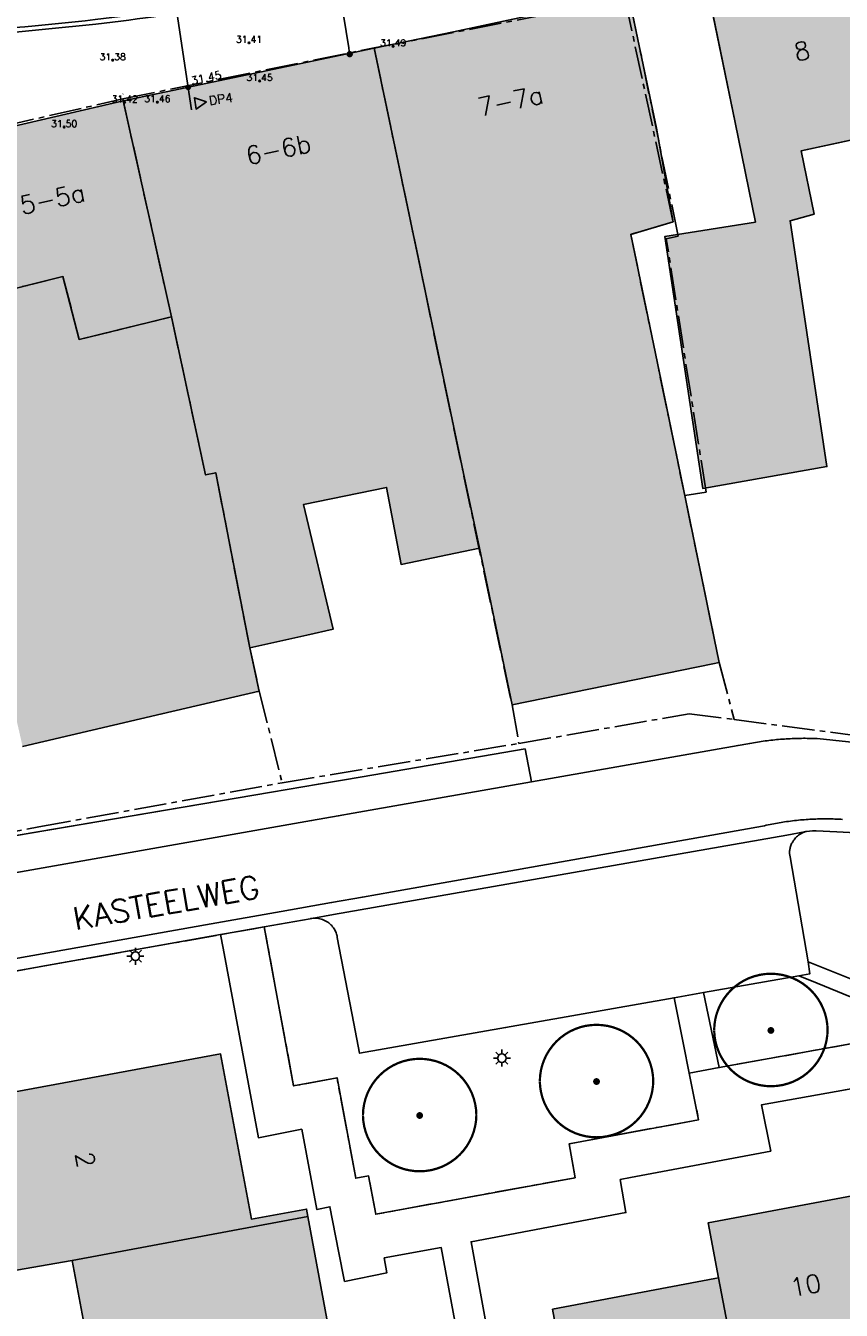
# Model space of a CAD drawing. Header units: metres. Extents: x 202952 to 203755, y 348879 to 349702.
# Tile 18 of 82: x 203238 to 203274, y 349285 to 349342. Entities that reach past the tile are written whole.
import ezdxf
from ezdxf.enums import TextEntityAlignment as Align

# ---------------------------------------------------------------- set-up
doc = ezdxf.new("R2010")
doc.units = ezdxf.units.M
doc.linetypes.add('1-200 CENTER', pattern=[4.28625, 2.8575, -0.47625, 0.47625, -0.47625])
for name, color, linetype in [('bgt.onbegroeidterreindeel', 252, 'Continuous'), ('PH-BEST-BEBOUWING', 1, 'Continuous'), ('PH-BEST-BEBOUWING-ARCERING', 254, 'Continuous'), ('PH-BEST-BEGROEIIING', 252, 'Continuous'), ('PH-BEST-HUISNUMMER', 7, 'Continuous'), ('PH-BEST-KADASTRALE-GRENS', 240, '1-200 CENTER'), ('PH-BEST-LICHTMAST-HANDHAVENB', 6, 'Continuous'), ('PH-BEST-STRAATNAAM-MAATVOERING', 7, 'Continuous'), ('PH-BEST-WEGDEEL', 253, 'Continuous'), ('PH-INM-BOOM-HANDHAVEN', 96, 'Continuous'), ('PH-INM-HOOGTE', 20, 'Continuous'), ('PH-INM-HOOGTEPUNT', 20, 'Continuous'), ('PH-INM-KANTVERHARDING', 253, 'Continuous'), ('PH-NIEUW-AAND-DPROF', 1, 'Continuous'), ('PH-NIEUW-BAND-20-30', 115, 'Continuous'), ('PH-NIEUW-HOOGTES', 170, 'Continuous'), ('PH-NIEUW-MAATVOERING', 2, 'Continuous')]:
    doc.layers.add(name, color=color, linetype=linetype)
doc.styles.add('1-200', font='romans.shx', dxfattribs={"height": 0.4})
doc.styles.add('ISO', font='ISO')
doc.styles.add('ROMANS', font='romans.shx')
doc.dimstyles.new('BEMATING200', dxfattribs={"dimtxt": 0.4, "dimasz": 0.28, "dimexe": 0.5, "dimexo": 0.1, "dimgap": 0.4, "dimtad": 1, "dimlfac": -0.1, "dimzin": 0, "dimdsep": 46, "dimtxsty": '1-200', "dimblk": 'DOT', "dimcen": 0.09, "dimclrd": 8, "dimclre": 8, "dimclrt": 256, "dimadec": 3, "dimazin": 0, "dimtfac": 1, "dimtmove": 2, "dimatfit": 3, "dimfxl": 1, "dimtolj": 1, "dimtzin": 0, "dimarcsym": 0})

# ---------------------------------------------------------------- blocks, each defined once
blk = doc.blocks.new('Lichtmast 2')
at = {"flags": 128}
for points in [[(-0.5, 0), (-0.25, 0)], [(-0.354, 0.354), (-0.177, 0.177)], [(0, 0.25), (0, 0.5)], [(0.177, 0.177), (0.354, 0.354)], [(0.25, 0), (0.5, 0)], [(-0.354, -0.354), (-0.177, -0.177)], [(0, -0.5), (0, -0.25)], [(0.177, -0.177), (0.354, -0.354)]]:
    blk.add_lwpolyline(points, dxfattribs=at)
blk.add_circle((0, 0), 0.25)
blk = doc.blocks.new('MARKER', base_point=(45, 10))
at = {"color": 0}
for radius in [0.35, 0.25]:
    blk.add_circle((45, 10), radius, dxfattribs=at)
at = {"color": 0, "style": 'ISO'}
blk.add_attdef('MARKER', (45.6, 10), '', height=0.9, dxfattribs=at)
blk = doc.blocks.new('*U14')
at = {"const_width": 0.1}
blk.add_lwpolyline([(-2.5, 0.004, 0.990403), (2.5, 0.03, 0.990403), (-2.5, 0.018)], format="xyb", dxfattribs=at)
at = {"linetype": 'Continuous', "const_width": 0.15}
blk.add_lwpolyline([(-0.075, 0, 1), (0.075, 0, 1)], format="xyb", close=True, dxfattribs=at)
blk = doc.blocks.new('_Dot')
at = {"color": 0, "linetype": 'ByBlock', "lineweight": -2}
blk.add_line((-0.5, 0), (-1, 0), dxfattribs=at)
at = {"color": 0, "linetype": 'ByBlock', "const_width": 0.5}
blk.add_lwpolyline([(-0.25, 0, 1), (0.25, 0, 1)], format="xyb", close=True, dxfattribs=at)
blk = doc.blocks.new('*D75')
at = {"layer": 'Defpoints', "color": 0, "transparency": 16777216}
for p in [(203251.645, 349345.163), (203252.336, 349340.768), (203252.336, 349340.768)]:
    blk.add_point(p, dxfattribs=at)
at = {"layer": 'PH-NIEUW-MAATVOERING', "color": 8, "lineweight": -2, "transparency": 16777216}
blk.add_line((203251.688, 349344.887), (203252.292, 349341.045), dxfattribs=at)
at = {"layer": 'PH-NIEUW-MAATVOERING', "color": 8, "lineweight": -2, "transparency": 16777216, "xscale": 0.28, "yscale": 0.28, "zscale": 0.28}
for p, rotation in [((203251.645, 349345.163), 98.9320975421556), ((203252.336, 349340.768), 278.9320975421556)]:
    blk.add_blockref('_Dot', p, dxfattribs=dict(at, rotation=rotation))
at = {"layer": 'PH-NIEUW-MAATVOERING', "transparency": 16777216, "insert": (203252.583, 349343.059), "char_height": 0.4, "attachment_point": 5, "rotation": 278.9321, "style": '1-200'}
blk.add_mtext('\\A1;VAR.', dxfattribs=at)

msp = doc.modelspace()

# ---------------------------------------------------------------- hatches: boundary and pattern name
at = {"layer": 'PH-BEST-BEBOUWING-ARCERING'}
for points in [[(203274.84, 349345.01), (203268.12, 349343.63), (203269.33, 349337.75), (203270.222, 349333.366), (203266.232, 349332.732), (203267.903, 349321.624), (203273.375, 349322.589), (203271.751, 349333.427), (203272.805, 349333.718), (203272.234, 349336.5), (203275.718, 349337.254), (203276.348, 349337.391), (203276.05, 349339.13), (203275.974, 349339.501)], [(203265.86, 349337.51), (203264.691, 349343.091), (203264.63, 349343.38), (203259.876, 349342.382), (203259.534, 349342.311), (203256.906, 349341.759), (203253.413, 349341.026), (203257.336, 349322.349), (203258.057, 349318.988), (203259.492, 349312.081), (203268.341, 349313.89), (203268.629, 349313.949), (203266.4, 349324.737), (203264.729, 349332.822), (203266.589, 349333.378)], [(203253.413, 349341.026), (203244.245, 349339.103), (203242.42, 349338.72), (203242.353, 349338.705), (203244.478, 349329.188), (203245.983, 349322.216), (203246.435, 349322.313), (203247.931, 349314.588), (203250.454, 349315.16), (203251.613, 349315.423), (203250.302, 349320.92), (203253.964, 349321.664), (203254.6, 349318.272), (203258.057, 349318.988), (203257.336, 349322.349)], [(203242.353, 349338.705), (203234.943, 349336.988), (203236.278, 349330.12), (203239.692, 349330.963), (203240.417, 349328.193), (203244.478, 349329.188)], [(203246.435, 349322.313), (203245.983, 349322.216), (203244.478, 349329.188), (203240.417, 349328.193), (203239.692, 349330.963), (203236.278, 349330.12), (203234.943, 349336.988), (203234.09, 349336.79), (203234.39, 349335.5), (203225.7, 349333.49), (203224.8, 349332.11), (203223.93, 349331.84), (203225.42, 349325.29), (203225.068, 349325.206), (203223.978, 349324.944), (203226.058, 349315.706), (203227.312, 349315.988), (203228.772, 349309.495), (203237.619, 349311.549), (203237.917, 349310.242), (203244.062, 349311.678), (203248.347, 349312.68), (203248.318, 349312.812), (203247.931, 349314.588)], [(203275.423, 349290.613), (203268.144, 349289.247), (203268.589, 349286.82), (203270.575, 349276.465), (203270.667, 349276.483), (203270.151, 349279.211), (203274.141, 349279.924), (203277.363, 349280.5)], [(203268.589, 349286.82), (203268.426, 349286.789), (203261.283, 349285.432), (203262.574, 349278.429), (203259.901, 349277.936), (203260.43, 349275.066), (203263.104, 349275.559), (203263.196, 349275.059), (203270.575, 349276.465)]]:
    msp.add_hatch(color=256, dxfattribs=at).paths.add_polyline_path(points)
for points in [[(203237.651, 349287.151), (203234.856, 349286.633), (203233.516, 349293.86), (203230.624, 349295.271), (203232.234, 349298.94), (203236.024, 349297.37), (203234.45, 349294.082), (203236.286, 349294.422), (203236.234, 349294.701), (203236.222, 349294.764), (203236.381, 349294.793), (203246.643, 349296.694), (203248.005, 349289.407), (203250.434, 349289.851), (203250.493, 349289.53), (203240.102, 349287.584)], [(203243.916, 349280.721), (203241.467, 349280.298), (203240.102, 349287.584), (203250.493, 349289.53), (203251.562, 349283.753), (203251.787, 349282.54), (203254.26, 349282.975), (203254.315, 349282.669)]]:
    msp.add_hatch(color=256, dxfattribs=at).paths.add_polyline_path(points, flags=17)

# ---------------------------------------------------------------- linework, layer by layer
at = {"layer": 'bgt.onbegroeidterreindeel'}
for p, q in [((203268.12, 349343.63), (203269.33, 349337.75)), ((203265.86, 349337.51), (203264.691, 349343.091)), ((203272.234, 349336.5), (203275.718, 349337.254)), ((203264.729, 349332.822), (203266.589, 349333.378)), ((203270.222, 349333.366), (203266.232, 349332.732)), ((203271.751, 349333.427), (203272.805, 349333.718)), ((203266.232, 349332.732), (203267.903, 349321.624)), ((203268.629, 349313.949), (203266.4, 349324.737)), ((203267.903, 349321.624), (203273.375, 349322.589)), ((203250.302, 349320.92), (203253.964, 349321.664)), ((203253.964, 349321.664), (203254.6, 349318.272)), ((203251.613, 349315.423), (203250.302, 349320.92)), ((203254.6, 349318.272), (203258.057, 349318.988)), ((203247.931, 349314.588), (203250.454, 349315.16)), ((203250.454, 349315.16), (203251.613, 349315.423)), ((203244.062, 349311.678), (203248.347, 349312.68)), ((203237.917, 349310.242), (203244.062, 349311.678)), ((203271.413, 349310.569), (203271.328, 349310.563)), ((203271.498, 349310.575), (203271.413, 349310.569)), ((203271.583, 349310.581), (203271.498, 349310.575)), ((203271.668, 349310.586), (203271.583, 349310.581)), ((203271.753, 349310.59), (203271.668, 349310.586)), ((203271.839, 349310.594), (203271.753, 349310.59)), ((203271.924, 349310.597), (203271.839, 349310.594)), ((203272.006, 349310.6), (203271.924, 349310.597)), ((203272.089, 349310.602), (203272.006, 349310.6)), ((203272.171, 349310.604), (203272.089, 349310.602)), ((203272.254, 349310.605), (203272.171, 349310.604)), ((203272.336, 349310.606), (203272.254, 349310.605)), ((203272.419, 349310.606), (203272.336, 349310.606)), ((203272.507, 349310.605), (203272.419, 349310.606)), ((203272.596, 349310.604), (203272.507, 349310.605)), ((203272.684, 349310.602), (203272.596, 349310.604)), ((203272.772, 349310.6), (203272.684, 349310.602)), ((203272.86, 349310.597), (203272.772, 349310.6)), ((203272.948, 349310.594), (203272.86, 349310.597)), ((203277.919, 349310.074), (203272.948, 349310.594)), ((203260.067, 349310.136), (203253.404, 349309.003)), ((203260.349, 349308.686), (203260.067, 349310.136)), ((203269.457, 349310.29), (203260.349, 349308.686)), ((203269.891, 349310.366), (203269.457, 349310.29)), ((203269.975, 349310.382), (203269.891, 349310.366)), ((203270.059, 349310.397), (203269.975, 349310.382)), ((203270.143, 349310.412), (203270.059, 349310.397)), ((203270.227, 349310.426), (203270.143, 349310.412)), ((203270.312, 349310.44), (203270.227, 349310.426)), ((203270.396, 349310.453), (203270.312, 349310.44)), ((203270.48, 349310.466), (203270.396, 349310.453)), ((203270.565, 349310.478), (203270.48, 349310.466)), ((203270.649, 349310.49), (203270.565, 349310.478)), ((203270.734, 349310.501), (203270.649, 349310.49)), ((203270.818, 349310.511), (203270.734, 349310.501)), ((203270.903, 349310.521), (203270.818, 349310.511)), ((203270.988, 349310.531), (203270.903, 349310.521)), ((203271.073, 349310.54), (203270.988, 349310.531)), ((203271.158, 349310.548), (203271.073, 349310.54)), ((203271.243, 349310.556), (203271.158, 349310.548)), ((203271.328, 349310.563), (203271.243, 349310.556)), ((203253.404, 349309.003), (203252.108, 349308.782)), ((203250.959, 349308.587), (203248.895, 349308.236)), ((203252.108, 349308.782), (203250.959, 349308.587)), ((203248.895, 349308.236), (203232.262, 349305.403))]:
    msp.add_line(p, q, dxfattribs=at)
for points in [[(203259.219, 349280), (203257.687, 349288.411), (203264.514, 349289.696), (203264.267, 349291.153), (203264.721, 349291.239), (203270.897, 349292.408), (203270.492, 349294.452), (203274.188, 349295.115), (203275.672, 349295.381), (203277.911, 349295.782), (203277.461, 349298.144), (203281.874, 349298.983), (203285.565, 349299.685), (203285.735, 349299.717), (203285.636, 349300.232), (203285.226, 349302.369), (203285.93, 349302.49), (203289.769, 349303.153), (203295.712, 349304.178), (203298.91, 349304.389), (203298.997, 349302.548), (203298.602, 349302.485), (203300.364, 349291.349), (203302.846, 349280)], [(203284.44, 349284.447), (203283.966, 349286.885), (203291.008, 349288.171), (203290.568, 349290.492), (203290.657, 349290.509), (203297.987, 349291.87), (203297.975, 349291.945), (203296.353, 349302.107), (203291.246, 349301.135), (203288.732, 349300.657), (203289.172, 349298.248), (203285.282, 349297.511), (203281.868, 349296.856), (203282.289, 349294.433), (203281.861, 349294.352), (203276.195, 349293.276), (203274.996, 349293.048), (203275.205, 349291.856), (203275.423, 349290.613), (203268.144, 349289.247), (203268.589, 349286.82), (203268.426, 349286.789), (203261.283, 349285.432), (203262.284, 349280)], [(203231.866, 349299.322), (203244.017, 349301.483), (203246.64, 349301.95), (203246.752, 349301.35), (203248.315, 349292.992), (203250.225, 349293.37), (203250.893, 349289.829), (203251.464, 349289.957), (203251.847, 349287.999), (203252.109, 349286.662), (203253.978, 349287.041), (203253.858, 349287.696), (203256.375, 349288.155), (203257.888, 349280)], [(203254.799, 349280), (203254.315, 349282.669), (203254.26, 349282.975), (203251.787, 349282.54), (203251.562, 349283.753), (203250.493, 349289.53), (203250.434, 349289.851), (203248.005, 349289.407), (203246.643, 349296.694), (203236.381, 349294.793), (203236.222, 349294.764), (203236.234, 349294.701), (203236.286, 349294.422), (203234.45, 349294.082), (203236.024, 349297.37), (203232.234, 349298.94), (203230.624, 349295.271), (203233.516, 349293.86), (203234.856, 349286.633), (203237.651, 349287.151), (203240.102, 349287.584), (203241.467, 349280.298), (203243.916, 349280.721), (203244.051, 349280)]]:
    msp.add_lwpolyline(points, dxfattribs=at)
at = {"layer": 'PH-BEST-BEBOUWING'}
for points in [[(203276.05, 349339.13), (203276.348, 349337.391), (203275.718, 349337.254), (203272.234, 349336.5), (203272.805, 349333.718), (203271.751, 349333.427), (203273.375, 349322.589), (203267.903, 349321.624), (203266.232, 349332.732), (203270.222, 349333.366), (203269.33, 349337.75), (203268.12, 349343.63), (203274.84, 349345.01), (203275.974, 349339.501), (203276.05, 349339.13)], [(203253.413, 349341.026), (203256.906, 349341.759), (203259.534, 349342.311), (203259.876, 349342.382), (203264.63, 349343.38), (203264.691, 349343.091), (203265.86, 349337.51), (203266.589, 349333.378), (203264.729, 349332.822), (203266.4, 349324.737), (203268.629, 349313.949), (203268.341, 349313.89), (203259.492, 349312.081), (203258.057, 349318.988), (203257.336, 349322.349), (203253.413, 349341.026)], [(203242.353, 349338.705), (203242.42, 349338.72), (203244.245, 349339.103), (203253.413, 349341.026), (203257.336, 349322.349), (203258.057, 349318.988), (203254.6, 349318.272), (203253.964, 349321.664), (203250.302, 349320.92), (203251.613, 349315.423), (203250.454, 349315.16), (203247.931, 349314.588), (203246.435, 349322.313), (203245.983, 349322.216), (203244.478, 349329.188), (203242.353, 349338.705)], [(203244.478, 349329.188), (203240.417, 349328.193), (203239.692, 349330.963), (203236.278, 349330.12), (203234.943, 349336.988), (203242.353, 349338.705), (203244.478, 349329.188)], [(203237.651, 349287.151), (203234.856, 349286.633), (203233.516, 349293.86), (203230.624, 349295.271), (203232.234, 349298.94), (203236.024, 349297.37), (203234.45, 349294.082), (203236.286, 349294.422), (203236.234, 349294.701), (203236.222, 349294.764), (203236.381, 349294.793), (203246.643, 349296.694), (203248.005, 349289.407), (203250.434, 349289.851), (203250.493, 349289.53), (203240.102, 349287.584), (203237.651, 349287.151)], [(203268.589, 349286.82), (203268.144, 349289.247), (203275.423, 349290.613), (203277.363, 349280.5), (203274.141, 349279.924), (203270.151, 349279.211), (203270.667, 349276.483), (203270.575, 349276.465), (203268.589, 349286.82)], [(203243.916, 349280.721), (203241.467, 349280.298), (203240.102, 349287.584), (203250.493, 349289.53), (203251.562, 349283.753), (203251.787, 349282.54), (203254.26, 349282.975), (203254.315, 349282.669), (203243.916, 349280.721)], [(203263.104, 349275.559), (203260.43, 349275.066), (203259.901, 349277.936), (203262.574, 349278.429), (203261.283, 349285.432), (203268.426, 349286.789), (203268.589, 349286.82), (203270.575, 349276.465), (203263.196, 349275.059), (203263.104, 349275.559)]]:
    msp.add_lwpolyline(points, close=True, dxfattribs=at)
for points in [[(203242.334, 349339.008), (203242.356, 349339.013)], [(203236.278, 349330.12), (203239.692, 349330.963), (203240.417, 349328.193), (203244.478, 349329.188), (203245.983, 349322.216), (203246.435, 349322.313), (203247.931, 349314.588), (203248.318, 349312.812), (203248.347, 349312.68), (203244.062, 349311.678), (203237.917, 349310.242)]]:
    msp.add_lwpolyline(points, dxfattribs=at)
at = {"layer": 'PH-BEST-BEGROEIIING'}
msp.add_lwpolyline([(203274.534, 349299.962), (203272.549, 349300.752), (203272.549, 349300.752), (203271.748, 349305.383), (203271.723, 349305.53), (203271.724, 349305.568), (203271.726, 349305.605), (203271.729, 349305.643), (203271.734, 349305.68), (203271.74, 349305.717), (203271.747, 349305.754), (203271.758, 349305.797), (203271.77, 349305.84), (203271.785, 349305.882), (203271.801, 349305.923), (203271.82, 349305.964), (203271.84, 349306.003), (203271.866, 349306.049), (203271.894, 349306.094), (203271.925, 349306.137), (203271.958, 349306.179), (203271.994, 349306.218), (203272.031, 349306.256), (203272.075, 349306.296), (203272.122, 349306.334), (203272.171, 349306.368), (203272.222, 349306.399), (203272.275, 349306.428), (203272.329, 349306.453), (203272.349, 349306.461), (203272.37, 349306.469), (203272.386, 349306.475), (203272.402, 349306.481), (203272.418, 349306.486), (203272.434, 349306.491), (203272.451, 349306.496), (203272.467, 349306.5), (203272.733, 349306.533), (203272.903, 349306.524), (203273.815, 349306.476), (203281.892, 349306.051)], dxfattribs=at)
for points in [[(203248.567, 349302.292), (203250.588, 349302.652), (203250.602, 349302.655), (203250.615, 349302.658), (203250.629, 349302.66), (203250.643, 349302.662), (203250.656, 349302.664), (203250.67, 349302.666), (203250.728, 349302.672), (203250.787, 349302.675), (203250.845, 349302.674), (203250.903, 349302.67), (203250.961, 349302.662), (203251.019, 349302.651), (203251.081, 349302.635), (203251.142, 349302.616), (203251.201, 349302.592), (203251.259, 349302.565), (203251.314, 349302.534), (203251.368, 349302.5), (203251.416, 349302.465), (203251.461, 349302.428), (203251.504, 349302.388), (203251.545, 349302.346), (203251.583, 349302.301), (203251.618, 349302.254), (203251.647, 349302.21), (203251.674, 349302.165), (203251.699, 349302.119), (203251.721, 349302.071), (203251.74, 349302.023), (203251.757, 349301.973), (203251.764, 349301.949), (203251.771, 349301.925), (203251.777, 349301.901), (203251.782, 349301.877), (203251.787, 349301.852), (203251.791, 349301.828), (203252.521, 349298.028), (203252.772, 349296.718), (203259.212, 349297.855), (203266.636, 349299.166), (203267.719, 349293.788), (203263.284, 349292.965), (203262.017, 349292.73), (203262.269, 349291.233), (203253.487, 349289.625), (203253.17, 349291.311), (203252.604, 349291.208), (203252.206, 349293.342), (203251.777, 349295.643), (203249.863, 349295.284), (203248.567, 349302.292)], [(203272.142, 349300.138), (203272.69, 349299.915), (203274.667, 349299.109), (203275.042, 349297.25), (203273.603, 349296.99), (203268.626, 349296.09), (203267.93, 349299.394), (203272.142, 349300.138)]]:
    msp.add_lwpolyline(points, close=True, dxfattribs=at)
at = {"layer": 'PH-BEST-KADASTRALE-GRENS', "ltscale": 0.5}
for p, q in [((203253.41, 349341.043), (203264.477, 349343.191)), ((203242.332, 349338.798), (203253.41, 349341.043)), ((203234.92, 349337.104), (203242.332, 349338.798)), ((203242.332, 349338.798), (203244.478, 349329.188)), ((203267.107, 349321.312), (203268.049, 349321.463)), ((203269.282, 349311.432), (203286.165, 349309.231)), ((203249.36, 349308.647), (203259.795, 349310.377)), ((203248.567, 349302.293), (203231.866, 349299.322)), ((203268.627, 349296.09), (203267.304, 349295.85))]:
    msp.add_line(p, q, dxfattribs=at)
for points in [[(203264.477, 349343.191), (203266.589, 349333.378), (203264.729, 349332.822), (203267.107, 349321.312)], [(203268.049, 349321.463), (203266.293, 349332.632), (203266.821, 349332.743), (203264.669, 349343.229)], [(203253.41, 349341.043), (203259.492, 349312.081), (203259.795, 349310.377)], [(203236.278, 349330.12), (203239.692, 349330.963), (203240.417, 349328.193), (203244.478, 349329.188)], [(203244.478, 349329.188), (203245.983, 349322.216), (203246.435, 349322.313), (203247.931, 349314.588), (203248.347, 349312.68), (203249.36, 349308.647)], [(203267.107, 349321.312), (203268.629, 349313.949), (203269.282, 349311.432)], [(203259.795, 349310.377), (203267.302, 349311.686), (203269.282, 349311.432)], [(203227.556, 349304.7), (203238.626, 349306.697), (203249.36, 349308.647)], [(203267.304, 349295.85), (203267.719, 349293.788), (203262.017, 349292.73), (203262.269, 349291.233), (203253.487, 349289.625), (203253.17, 349291.311), (203252.604, 349291.208), (203251.777, 349295.643), (203249.863, 349295.284), (203248.567, 349302.293)], [(203274.667, 349299.108), (203275.042, 349297.25), (203268.627, 349296.09)]]:
    msp.add_lwpolyline(points, dxfattribs=at)
at = {"layer": 'PH-BEST-WEGDEEL'}
for points in [[(203232.308, 349303.75), (203250.658, 349306.98), (203251.833, 349307.187), (203252.491, 349307.303), (203253.237, 349307.434), (203260.349, 349308.686), (203269.457, 349310.29), (203269.891, 349310.366), (203269.975, 349310.382), (203270.059, 349310.397), (203270.143, 349310.412), (203270.227, 349310.426), (203270.312, 349310.44), (203270.396, 349310.453), (203270.48, 349310.466), (203270.565, 349310.478), (203270.649, 349310.49), (203270.734, 349310.501), (203270.818, 349310.511), (203270.903, 349310.521), (203270.988, 349310.531), (203271.073, 349310.54), (203271.158, 349310.548), (203271.243, 349310.556), (203271.328, 349310.563), (203271.413, 349310.569), (203271.498, 349310.575), (203271.583, 349310.581), (203271.668, 349310.586), (203271.753, 349310.59), (203271.839, 349310.594), (203271.924, 349310.597), (203272.006, 349310.6), (203272.089, 349310.602), (203272.171, 349310.604), (203272.254, 349310.605), (203272.336, 349310.606), (203272.419, 349310.606), (203272.507, 349310.605), (203272.596, 349310.604), (203272.684, 349310.602), (203272.772, 349310.6), (203272.86, 349310.597), (203272.948, 349310.594), (203277.919, 349310.074)], [(203274.066, 349307.032), (203273.982, 349307.037), (203273.897, 349307.041), (203273.813, 349307.045), (203273.728, 349307.048), (203273.644, 349307.051), (203273.559, 349307.053), (203273.474, 349307.054), (203273.39, 349307.055), (203273.305, 349307.055), (203273.22, 349307.055), (203273.136, 349307.054), (203273.051, 349307.052), (203272.966, 349307.05), (203272.882, 349307.047), (203272.797, 349307.044), (203272.713, 349307.04), (203272.628, 349307.036), (203272.544, 349307.031), (203272.46, 349307.025), (203272.375, 349307.019), (203272.291, 349307.012), (203272.207, 349307.005), (203272.122, 349306.997), (203272.038, 349306.988), (203271.95, 349306.978), (203271.862, 349306.968), (203271.774, 349306.957), (203271.686, 349306.945), (203271.598, 349306.933), (203271.51, 349306.92), (203271.431, 349306.908), (203271.351, 349306.895), (203271.272, 349306.882), (203271.193, 349306.868), (203271.113, 349306.854), (203271.034, 349306.839), (203270.951, 349306.823), (203270.868, 349306.806), (203270.785, 349306.789), (203270.702, 349306.771), (203270.62, 349306.752), (203270.537, 349306.733), (203254.228, 349303.842), (203252.895, 349303.606), (203251.535, 349303.365), (203249.318, 349302.973), (203246.236, 349302.427), (203231.814, 349299.872)], [(203231.814, 349299.872), (203246.236, 349302.427), (203249.318, 349302.973), (203251.535, 349303.365), (203252.895, 349303.606), (203254.228, 349303.842), (203270.537, 349306.733), (203270.62, 349306.752), (203270.702, 349306.771), (203270.785, 349306.789), (203270.868, 349306.806), (203270.951, 349306.823), (203271.034, 349306.839), (203271.113, 349306.854), (203271.193, 349306.868), (203271.272, 349306.882), (203271.351, 349306.895), (203271.431, 349306.908), (203271.51, 349306.92), (203271.598, 349306.933), (203271.686, 349306.945), (203271.774, 349306.957), (203271.862, 349306.968), (203271.95, 349306.978), (203272.038, 349306.988), (203272.122, 349306.997), (203272.207, 349307.005), (203272.291, 349307.012), (203272.375, 349307.019), (203272.46, 349307.025), (203272.544, 349307.031), (203272.628, 349307.036), (203272.713, 349307.04), (203272.797, 349307.044), (203272.882, 349307.047), (203272.966, 349307.05), (203273.051, 349307.052), (203273.136, 349307.054), (203273.22, 349307.055), (203273.305, 349307.055), (203273.39, 349307.055), (203273.474, 349307.054), (203273.559, 349307.053), (203273.644, 349307.051), (203273.728, 349307.048), (203273.813, 349307.045), (203273.897, 349307.041), (203273.982, 349307.037), (203274.066, 349307.032)], [(203281.892, 349306.051), (203273.815, 349306.476), (203272.903, 349306.524), (203272.733, 349306.533), (203272.467, 349306.5), (203272.38, 349306.489), (203271.6, 349306.334), (203251.62, 349302.833), (203250.67, 349302.666), (203250.656, 349302.664), (203250.643, 349302.662), (203250.629, 349302.66), (203250.615, 349302.658), (203250.602, 349302.655), (203250.588, 349302.652), (203248.567, 349302.292), (203248.116, 349302.212), (203246.64, 349301.95), (203244.017, 349301.483), (203231.866, 349299.322)], [(203257.888, 349280), (203256.375, 349288.155), (203253.858, 349287.696), (203253.978, 349287.041), (203252.109, 349286.662), (203251.847, 349287.999), (203251.464, 349289.957), (203250.893, 349289.829), (203250.225, 349293.37), (203248.315, 349292.992), (203246.752, 349301.35), (203246.64, 349301.95), (203248.116, 349302.212), (203248.567, 349302.292), (203249.863, 349295.284), (203251.777, 349295.643), (203252.206, 349293.342), (203252.604, 349291.208), (203253.17, 349291.311), (203253.487, 349289.625), (203262.269, 349291.233), (203262.017, 349292.73), (203263.284, 349292.965), (203267.719, 349293.788), (203266.636, 349299.166), (203267.93, 349299.394), (203268.626, 349296.09), (203273.603, 349296.99), (203275.042, 349297.25)], [(203274.667, 349299.109), (203272.69, 349299.915), (203272.142, 349300.138), (203272.618, 349300.222), (203272.549, 349300.752), (203274.534, 349299.962)], [(203274.188, 349295.115), (203270.492, 349294.452), (203270.897, 349292.408), (203264.721, 349291.239), (203264.267, 349291.153), (203264.514, 349289.696), (203257.687, 349288.411), (203259.219, 349280)]]:
    msp.add_lwpolyline(points, dxfattribs=at)
for points in [[(203232.03, 349305.363), (203232.262, 349305.403), (203248.895, 349308.236), (203250.959, 349308.587), (203252.108, 349308.782), (203253.404, 349309.003), (203260.067, 349310.136), (203260.349, 349308.686), (203253.237, 349307.434), (203252.491, 349307.303), (203251.833, 349307.187), (203250.658, 349306.98), (203232.308, 349303.75), (203232.03, 349305.363)], [(203272.142, 349300.138), (203267.93, 349299.394), (203266.636, 349299.166), (203259.212, 349297.855), (203252.772, 349296.718), (203252.521, 349298.028), (203251.791, 349301.828), (203251.787, 349301.852), (203251.782, 349301.877), (203251.777, 349301.901), (203251.771, 349301.925), (203251.764, 349301.949), (203251.757, 349301.973), (203251.74, 349302.023), (203251.721, 349302.071), (203251.699, 349302.119), (203251.674, 349302.165), (203251.647, 349302.21), (203251.618, 349302.254), (203251.583, 349302.301), (203251.545, 349302.346), (203251.504, 349302.388), (203251.461, 349302.428), (203251.416, 349302.465), (203251.368, 349302.5), (203251.314, 349302.534), (203251.259, 349302.565), (203251.201, 349302.592), (203251.142, 349302.616), (203251.081, 349302.635), (203251.019, 349302.651), (203250.961, 349302.662), (203250.903, 349302.67), (203250.845, 349302.674), (203250.787, 349302.675), (203250.728, 349302.672), (203250.67, 349302.666), (203251.62, 349302.833), (203271.6, 349306.334), (203272.38, 349306.489), (203272.467, 349306.5), (203272.451, 349306.496), (203272.434, 349306.491), (203272.418, 349306.486), (203272.402, 349306.481), (203272.386, 349306.475), (203272.37, 349306.469), (203272.349, 349306.461), (203272.329, 349306.453), (203272.275, 349306.428), (203272.222, 349306.399), (203272.171, 349306.368), (203272.122, 349306.334), (203272.075, 349306.296), (203272.031, 349306.256), (203271.994, 349306.218), (203271.958, 349306.179), (203271.925, 349306.137), (203271.894, 349306.094), (203271.866, 349306.049), (203271.84, 349306.003), (203271.82, 349305.964), (203271.801, 349305.923), (203271.785, 349305.882), (203271.77, 349305.84), (203271.758, 349305.797), (203271.747, 349305.754), (203271.74, 349305.717), (203271.734, 349305.68), (203271.729, 349305.643), (203271.726, 349305.605), (203271.724, 349305.568), (203271.723, 349305.53), (203271.748, 349305.383), (203272.549, 349300.752), (203272.618, 349300.222), (203272.142, 349300.138)]]:
    msp.add_lwpolyline(points, close=True, dxfattribs=at)
at = {"layer": 'PH-INM-KANTVERHARDING', "flags": 128}
for points in [[(203217.025, 349334.585, -0.461272), (203221.482, 349340.772), (203226.933, 349341.138, 0.012257), (203241.12, 349342.292, 0.014651), (203246.946, 349343.132, 0.014836), (203252.785, 349344.328), (203259.827, 349345.789), (203269.789, 349347.841), (203280.366, 349350.022), (203291.686, 349352.366, -0.40296), (203292.316, 349351.992)], [(203217.155, 349334.634), (203217.215, 349334.649, -0.460144), (203221.497, 349340.573), (203226.945, 349340.939, 0.012257), (203241.142, 349342.093, 0.014653), (203246.98, 349342.935, 0.014829), (203252.828, 349344.133), (203259.868, 349345.593), (203269.829, 349347.645), (203280.406, 349349.826), (203291.73, 349352.171, -0.404918), (203292.123, 349351.939, -0.210866)]]:
    msp.add_lwpolyline(points, format="xyb", dxfattribs=at)
at = {"layer": 'PH-NIEUW-AAND-DPROF'}
msp.add_lwpolyline([(203245.366, 349338.318), (203244.069, 349346.934)], dxfattribs=at)
at = {"layer": 'PH-NIEUW-AAND-DPROF', "color": 7}
msp.add_lwpolyline([(203246.021, 349338.672), (203245.564, 349338.351), (203245.489, 349338.846)], close=True, dxfattribs=at)
at = {"layer": 'PH-NIEUW-BAND-20-30'}
msp.add_lwpolyline([(203267.785, 349347.819, -0.028188), (203222.514, 349341.199)], format="xyb", dxfattribs=at)
msp.add_arc((203186.486, 349745.698), 405.8, 275.08974, 281.54814, dxfattribs=at)
at = {"layer": 'PH-NIEUW-HOOGTES', "const_width": 0.125}
msp.add_lwpolyline([(203245.175, 349339.353, 1), (203245.26, 349339.261, 1)], format="xyb", close=True, dxfattribs=at)

# ---------------------------------------------------------------- block references
at = {"layer": 'PH-BEST-LICHTMAST-HANDHAVENB', "color": 9, "xscale": 0.75, "yscale": 0.75, "zscale": 0.75}
for p in [(203242.889, 349300.999), (203259.047, 349296.505)]:
    msp.add_blockref('Lichtmast 2', p, dxfattribs=at)
at = {"layer": 'PH-BEST-LICHTMAST-HANDHAVENB', "xscale": 0.75, "yscale": 0.75, "zscale": 0.75}
for p in [(203242.889, 349300.999), (203259.047, 349296.505)]:
    msp.add_blockref('Lichtmast 2', p, dxfattribs=at)
at = {"layer": 'PH-INM-BOOM-HANDHAVEN'}
for p in [(203270.904, 349297.726), (203263.218, 349295.474), (203255.421, 349293.976)]:
    msp.add_blockref('*U14', p, dxfattribs=at)
at = {"layer": 'PH-INM-HOOGTEPUNT', "xscale": 0.1, "yscale": 0.1, "zscale": 0.1}
for p in [(203247.901, 349341.27, 31.412), (203254.251, 349341.118, 31.487), (203241.89, 349340.503, 31.382), (203248.365, 349339.588, 31.448), (203242.419, 349338.642, 31.42), (203243.859, 349338.653, 31.459), (203239.749, 349337.553, 31.5)]:
    msp.add_blockref('MARKER', p, dxfattribs=at)

# ---------------------------------------------------------------- texts
at = {"layer": 'PH-BEST-HUISNUMMER', "style": 'ROMANS'}
for s, rotation, p in [('8', 11.6, (203272.275, 349340.91)), ('7-7a', 11.8, (203259.428, 349338.712)), ('6-6b', 11.8, (203249.196, 349336.565)), ('5-5a', 12.2, (203239.234, 349334.39)), ('2', 280.6, (203240.684, 349292.031)), ('10', 10.6, (203272.433, 349286.491))]:
    msp.add_text(s, height=0.8, rotation=rotation, dxfattribs=at).set_placement(p, align=Align.MIDDLE_CENTER)
at = {"layer": 'PH-BEST-STRAATNAAM-MAATVOERING', "style": 'ROMANS'}
msp.add_text('KASTEELWEG', height=1, rotation=10, dxfattribs=at).set_placement((203244.247, 349303.362), align=Align.MIDDLE_CENTER)
at = {"layer": 'PH-INM-HOOGTE', "style": 'ROMANS'}
for s, p in [('31.41', (203247.901, 349341.27)), ('31.49', (203254.251, 349341.118)), ('31.38', (203241.89, 349340.503)), ('31.45', (203248.365, 349339.588)), ('31.42', (203242.419, 349338.642)), ('31.46', (203243.859, 349338.653)), ('31.50', (203239.749, 349337.553))]:
    msp.add_text(s, height=0.3, dxfattribs=at).set_placement(p, align=Align.CENTER)
at = {"layer": 'PH-NIEUW-AAND-DPROF', "color": 2, "insert": (203246.102, 349338.91), "char_height": 0.4, "attachment_point": 1, "rotation": 8.585, "style": 'ROMANS'}
msp.add_mtext_dynamic_manual_height_columns('DP4', width=2.25123, gutter_width=8.75, heights=[0], dxfattribs=at)
at = {"layer": 'PH-NIEUW-HOOGTES', "style": 'ROMANS'}
msp.add_text('31.45', height=0.35, rotation=11.8461, dxfattribs=at).set_placement((203245.384, 349339.417))

# ---------------------------------------------------------------- dimensions: what is measured, and where the dimension line sits
at = {"layer": 'PH-NIEUW-MAATVOERING'}
dim = msp.add_aligned_dim(p1=(203251.645, 349345.163), p2=(203252.336, 349340.768), distance=0, text='VAR.', dimstyle='BEMATING200', override={"dimtad": 3, "dimse1": 1, "dimse2": 1}, dxfattribs=at)
dim.commit()
dim.dimension.update_dxf_attribs({"geometry": '*D75', "text_midpoint": (203252.583, 349343.059)})

doc.saveas('drawing.dxf')
